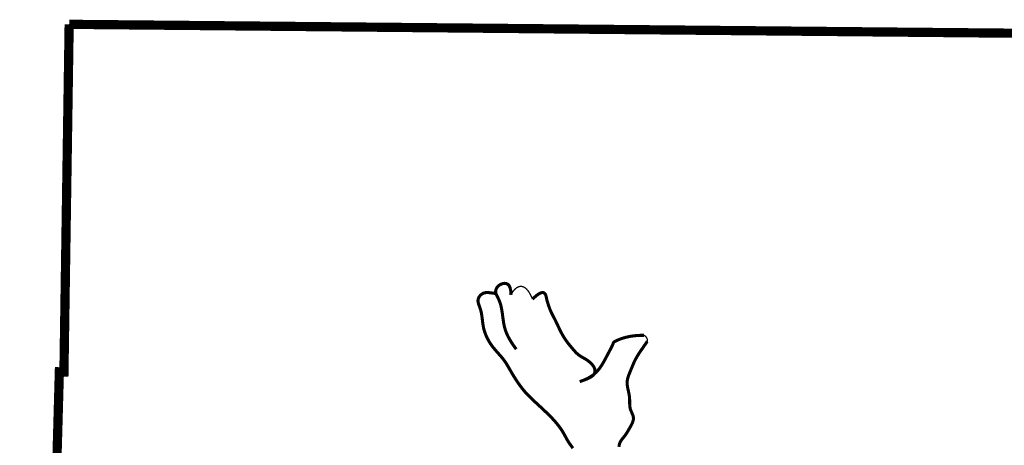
# Model space of a CAD drawing. Header units: inches. Extents: x 1.1 to 12.1, y -2.2 to 6.3.
# Tile 139 of 150: x 2.482 to 3.22, y -0.489 to -0.17. Entities that reach past the tile are written whole.
import ezdxf

# ---------------------------------------------------------------- set-up
doc = ezdxf.new("R2010")
doc.units = ezdxf.units.IN
doc.header["$MEASUREMENT"] = 0
doc.layers.add('BELMONT-BORDER', color=5, linetype='Continuous')
doc.layers.add('FACE', color=160, linetype='Continuous')

msp = doc.modelspace()

# ---------------------------------------------------------------- linework, layer by layer
at = {"layer": 'BELMONT-BORDER', "color": 5, "const_width": 0.00691}
for points in [[(2.51942, -0.17366), (2.51551, -0.43383), (2.51208, -0.43373), (2.50486, -0.69272), (2.49973, -0.69254), (2.48582, -1.15417)], [(2.51942, -0.17366), (3.45484, -0.18246), (3.45739, -0.4498), (3.44737, -0.44992), (3.42446, -1.26518), (3.43867, -1.26525), (3.43569, -1.41564)]]:
    msp.add_lwpolyline(points, dxfattribs=at)
at = {"layer": 'FACE', "color": 5}
for points, const_width in [([(2.85037, -0.3761), (2.85017, -0.37299), (2.84963, -0.37069), (2.84883, -0.3691), (2.84784, -0.36812), (2.84672, -0.36762), (2.84555, -0.36751), (2.84439, -0.36767), (2.84333, -0.368), (2.84241, -0.3684), (2.84163, -0.36885), (2.84099, -0.36933), (2.84046, -0.36984), (2.84003, -0.37036), (2.83969, -0.37089), (2.83942, -0.37141), (2.83921, -0.3719), (2.83906, -0.37238), (2.83894, -0.37282), (2.83887, -0.37326), (2.83885, -0.37368), (2.83887, -0.37411), (2.83894, -0.37454), (2.83906, -0.37499), (2.83922, -0.37546), (2.83942, -0.37596), (2.83966, -0.37649), (2.83993, -0.37705), (2.84023, -0.37764), (2.84054, -0.37826), (2.84086, -0.37892), (2.84117, -0.3796), (2.84148, -0.38031), (2.84178, -0.38105), (2.84206, -0.38183), (2.84232, -0.38264), (2.84258, -0.38348), (2.84281, -0.38437), (2.84303, -0.38529), (2.84324, -0.38625), (2.84343, -0.38726), (2.8436, -0.38831), (2.84377, -0.3894), (2.84392, -0.39052), (2.84408, -0.39167), (2.84423, -0.39282), (2.84438, -0.39399), (2.84455, -0.39516), (2.84472, -0.39631), (2.84492, -0.39746), (2.84513, -0.3986), (2.84538, -0.39974), (2.84567, -0.40088), (2.846, -0.40204), (2.8464, -0.40322), (2.84686, -0.40444), (2.8474, -0.40569), (2.84801, -0.40698), (2.84871, -0.40832), (2.84948, -0.40969), (2.85032, -0.41108), (2.85122, -0.4125), (2.85219, -0.41394), (2.85321, -0.41539), (2.85427, -0.41684)], 0.0023), ([(2.83873, -0.37514), (2.83672, -0.37482), (2.83503, -0.37459), (2.83362, -0.37446), (2.83245, -0.37441), (2.83146, -0.37446), (2.83061, -0.3746), (2.82987, -0.37483), (2.82919, -0.37514), (2.82854, -0.37555), (2.82791, -0.37604), (2.82733, -0.3766), (2.82681, -0.37723), (2.82636, -0.3779), (2.82601, -0.37862), (2.82576, -0.37938), (2.82564, -0.38016), (2.82564, -0.38095), (2.82576, -0.38177), (2.82597, -0.38261), (2.82625, -0.38347), (2.82657, -0.38437), (2.82691, -0.38529), (2.82726, -0.38626), (2.82758, -0.38727), (2.82786, -0.38832), (2.82811, -0.38941), (2.82831, -0.39052), (2.82849, -0.39163), (2.82865, -0.39275), (2.82879, -0.39386), (2.82892, -0.39495), (2.82904, -0.396), (2.82917, -0.39701), (2.8293, -0.39799), (2.82944, -0.39895), (2.82961, -0.3999), (2.82981, -0.40086), (2.83005, -0.40184), (2.83033, -0.40286), (2.83066, -0.40392), (2.83106, -0.40504), (2.83152, -0.40621), (2.83205, -0.40743), (2.83265, -0.40869), (2.83332, -0.40998), (2.83408, -0.41128), (2.83492, -0.41261), (2.83584, -0.41394), (2.83685, -0.41527), (2.83793, -0.4166), (2.83905, -0.41792), (2.84019, -0.41921), (2.84132, -0.42049), (2.84242, -0.42174), (2.84346, -0.42295), (2.84442, -0.42412), (2.84528, -0.42525), (2.84606, -0.42636), (2.84678, -0.42747), (2.84747, -0.42859), (2.84815, -0.42975), (2.84885, -0.43096), (2.8496, -0.43226), (2.8504, -0.43366), (2.8513, -0.43517), (2.85227, -0.43677), (2.85332, -0.43845), (2.85443, -0.44016), (2.85559, -0.44189), (2.8568, -0.44361), (2.85804, -0.44529), (2.8593, -0.44691), (2.86059, -0.44844), (2.86189, -0.4499), (2.86321, -0.4513), (2.86456, -0.45267), (2.86594, -0.45401), (2.86736, -0.45534), (2.86881, -0.45668), (2.8703, -0.45806), (2.87184, -0.45947), (2.8734, -0.46092), (2.87497, -0.46239), (2.87653, -0.46388), (2.87806, -0.46536), (2.87954, -0.46683), (2.88095, -0.46828), (2.88227, -0.46969), (2.88349, -0.47106), (2.88462, -0.47239), (2.88564, -0.47367), (2.88658, -0.4749), (2.88743, -0.47609), (2.88821, -0.47724), (2.88892, -0.47834), (2.88955, -0.47939), (2.89013, -0.4804), (2.89067, -0.48137), (2.89119, -0.48233), (2.8917, -0.48328), (2.89222, -0.48423), (2.89279, -0.4852), (2.8934, -0.48619), (2.89408, -0.48723), (2.89486, -0.48832), (2.89574, -0.48953), (2.89673, -0.4909)], 0.0023), ([(2.86646, -0.37934), (2.86539, -0.37694), (2.86432, -0.37492), (2.86324, -0.37327), (2.86215, -0.37197), (2.86107, -0.37099), (2.85999, -0.37032), (2.85891, -0.36992), (2.85785, -0.36978), (2.85679, -0.36988), (2.85576, -0.3702), (2.85475, -0.37074), (2.85377, -0.37147), (2.85284, -0.37238), (2.85196, -0.37347), (2.85113, -0.37471), (2.85037, -0.3761)], 0.000969), ([(2.90182, -0.44107), (2.90476, -0.44004), (2.9071, -0.43913), (2.90892, -0.43832), (2.91027, -0.43759), (2.91126, -0.43693), (2.91195, -0.43632), (2.91241, -0.43573), (2.91273, -0.43516), (2.91297, -0.43458), (2.91313, -0.43399), (2.91323, -0.43339), (2.91324, -0.43278), (2.91318, -0.43216), (2.91303, -0.43153), (2.9128, -0.43089), (2.91248, -0.43023), (2.91208, -0.42955), (2.91159, -0.42887), (2.91102, -0.42819), (2.9104, -0.42752), (2.90972, -0.42686), (2.909, -0.42623), (2.90825, -0.42562), (2.90747, -0.42506), (2.90667, -0.42453), (2.90587, -0.42404), (2.90506, -0.42357), (2.90425, -0.42312), (2.90346, -0.42266), (2.90267, -0.42219), (2.9019, -0.4217), (2.90116, -0.42118), (2.90045, -0.42061), (2.89976, -0.42001), (2.8991, -0.41937), (2.89845, -0.4187), (2.89782, -0.418), (2.8972, -0.41729), (2.89659, -0.41657), (2.89599, -0.41585), (2.89538, -0.41512), (2.89477, -0.41439), (2.89417, -0.41366), (2.89358, -0.41292), (2.89299, -0.41217), (2.89241, -0.41142), (2.89185, -0.41065), (2.89129, -0.40987), (2.89075, -0.40907), (2.89023, -0.40826), (2.88971, -0.40743), (2.88921, -0.40658), (2.88871, -0.4057), (2.88822, -0.4048), (2.88773, -0.40387), (2.88725, -0.40292), (2.88676, -0.40194), (2.88628, -0.40093), (2.88579, -0.39991), (2.88531, -0.39888), (2.88482, -0.39785), (2.88433, -0.39683), (2.88385, -0.39582), (2.88336, -0.39484), (2.88288, -0.39388), (2.88239, -0.39295), (2.88192, -0.39202), (2.88144, -0.3911), (2.88098, -0.39017), (2.88052, -0.38922), (2.88007, -0.38825), (2.87964, -0.38724), (2.87922, -0.38619), (2.87883, -0.38511), (2.87845, -0.38403), (2.8781, -0.38296), (2.87778, -0.38192), (2.8775, -0.38092), (2.87725, -0.38), (2.87705, -0.37916), (2.87689, -0.37842), (2.87675, -0.37778), (2.87663, -0.37721), (2.8765, -0.37671), (2.87635, -0.37627), (2.87616, -0.37586), (2.87591, -0.37548), (2.87559, -0.37512), (2.87518, -0.37477), (2.87463, -0.3745), (2.87392, -0.3744), (2.87299, -0.37456), (2.87183, -0.37504), (2.87037, -0.37594), (2.8686, -0.37735), (2.86646, -0.37934)], 0.0023), ([(2.90182, -0.44107), (2.90485, -0.43995), (2.90743, -0.4388), (2.90962, -0.43761), (2.91147, -0.4364), (2.91302, -0.43517), (2.91433, -0.43393), (2.91546, -0.43268), (2.91645, -0.43144), (2.91734, -0.4302), (2.91817, -0.42897), (2.91894, -0.42774), (2.91966, -0.42651), (2.92034, -0.42529), (2.92099, -0.42408), (2.92163, -0.42286), (2.92227, -0.42165), (2.92291, -0.42043), (2.92355, -0.41924), (2.92416, -0.41808), (2.92475, -0.41698), (2.92529, -0.41595), (2.92577, -0.41501), (2.92617, -0.41418), (2.92649, -0.41348), (2.92671, -0.41293), (2.92687, -0.41249), (2.927, -0.41214), (2.92714, -0.41187), (2.92731, -0.41163), (2.92755, -0.4114), (2.92791, -0.41116), (2.92841, -0.41088), (2.92908, -0.41054), (2.92992, -0.41015), (2.93092, -0.40972), (2.93208, -0.40926), (2.93339, -0.4088), (2.93483, -0.40834), (2.93641, -0.4079), (2.93811, -0.40751), (2.93992, -0.40716), (2.94185, -0.40686), (2.94388, -0.40664), (2.946, -0.40648), (2.94823, -0.4064), (2.94999, -0.4064)], 0.0023), ([(2.95245, -0.41093), (2.95093, -0.4131), (2.94923, -0.41555), (2.94782, -0.4176), (2.94667, -0.41931), (2.94572, -0.42076), (2.94493, -0.42202), (2.94425, -0.42318), (2.94364, -0.42428), (2.9431, -0.42535), (2.9426, -0.4264), (2.94214, -0.42743), (2.9417, -0.42845), (2.94128, -0.42947), (2.94087, -0.43048), (2.94045, -0.43151), (2.94002, -0.43254), (2.93959, -0.43359), (2.93917, -0.43463), (2.93876, -0.43567), (2.93838, -0.43669), (2.93805, -0.43769), (2.93777, -0.43866), (2.93755, -0.43959), (2.9374, -0.44048), (2.93733, -0.44133), (2.93731, -0.44216), (2.93735, -0.44297), (2.93743, -0.44377), (2.93755, -0.44457), (2.9377, -0.44538), (2.93787, -0.44622), (2.93806, -0.44708), (2.93826, -0.44797), (2.93846, -0.44888), (2.93864, -0.44982), (2.93882, -0.45076), (2.93897, -0.45172), (2.93909, -0.45269), (2.93917, -0.45366), (2.93921, -0.45462), (2.93923, -0.45559), (2.93923, -0.45656), (2.93924, -0.45752), (2.93927, -0.45847), (2.93933, -0.45941), (2.93946, -0.46034), (2.93966, -0.46125), (2.93995, -0.46216), (2.94029, -0.46305), (2.94067, -0.46393), (2.94105, -0.4648), (2.94141, -0.46567), (2.94172, -0.46654), (2.94194, -0.46741), (2.94205, -0.46828), (2.94203, -0.46917), (2.94188, -0.47005), (2.94164, -0.47094), (2.9413, -0.47183), (2.94091, -0.47271), (2.94046, -0.47359), (2.93999, -0.47446), (2.9395, -0.47532), (2.93902, -0.47616), (2.93855, -0.47698), (2.93808, -0.47778), (2.93761, -0.47856), (2.93715, -0.47931), (2.93668, -0.48004), (2.93622, -0.48073), (2.93575, -0.48138), (2.93528, -0.482), (2.93481, -0.48259), (2.93435, -0.48315), (2.93391, -0.4837), (2.93349, -0.48423), (2.93309, -0.48476), (2.93272, -0.48529), (2.9324, -0.48583), (2.93212, -0.48638), (2.93188, -0.48695), (2.93168, -0.48753), (2.93151, -0.48812), (2.93138, -0.48871), (2.93127, -0.48931), (2.93118, -0.48991)], 0.0023), ([(2.94999, -0.4064), (2.95043, -0.40666), (2.9508, -0.40692), (2.95112, -0.40718), (2.95137, -0.40744), (2.95159, -0.4077), (2.95176, -0.40794), (2.95191, -0.40818), (2.95203, -0.40841), (2.95215, -0.40862), (2.95225, -0.40883), (2.95233, -0.40906), (2.9524, -0.40932), (2.95245, -0.40962), (2.95247, -0.40998), (2.95247, -0.41041), (2.95245, -0.41093)], 0.000969)]:
    msp.add_lwpolyline(points, dxfattribs=dict(at, const_width=const_width))

doc.saveas('drawing.dxf')
